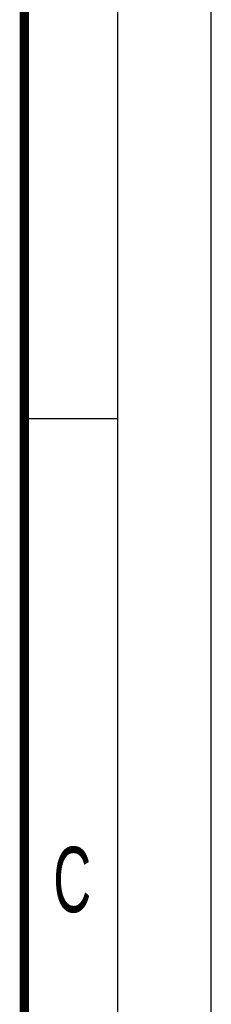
# Model space of a CAD drawing. Header units: millimetres. Extents: x 0 to 841, y 0 to 594.
# Tile 115 of 116: x 831 to 841, y 466 to 518. Entities that reach past the tile are written whole.
import ezdxf

# ---------------------------------------------------------------- set-up
doc = ezdxf.new("R2010")
doc.units = ezdxf.units.MM
doc.header["$LTSCALE"] = 46.255
doc.layers.get('0').update_dxf_attribs({"linetype": 'CONTINUOUS'})
doc.styles.add('TEXTSTYLE_2', font='txt', dxfattribs={"width": 0.6})

msp = doc.modelspace()

# ---------------------------------------------------------------- linework, layer by layer
at = {"color": 7, "linetype": 'CONTINUOUS'}
for p, q in [((841, 0), (841, 594)), ((836, 497), (831, 497))]:
    msp.add_line(p, q, dxfattribs=at)
at = {"color": 2, "linetype": 'CONTINUOUS'}
msp.add_line((836, 5), (836, 589), dxfattribs=at)
at = {"color": 7, "linetype": 'CONTINUOUS', "const_width": 0.5}
msp.add_lwpolyline([(831, 10), (831, 584)], dxfattribs=at)

# ---------------------------------------------------------------- texts
at = {"color": 5, "linetype": 'CONTINUOUS', "insert": (832.5459, 474.1029), "char_height": 3.5, "width": 2.1, "attachment_point": 1, "line_spacing_factor": 0.9, "style": 'TEXTSTYLE_2'}
msp.add_mtext('C', dxfattribs=at)

doc.saveas('drawing.dxf')
